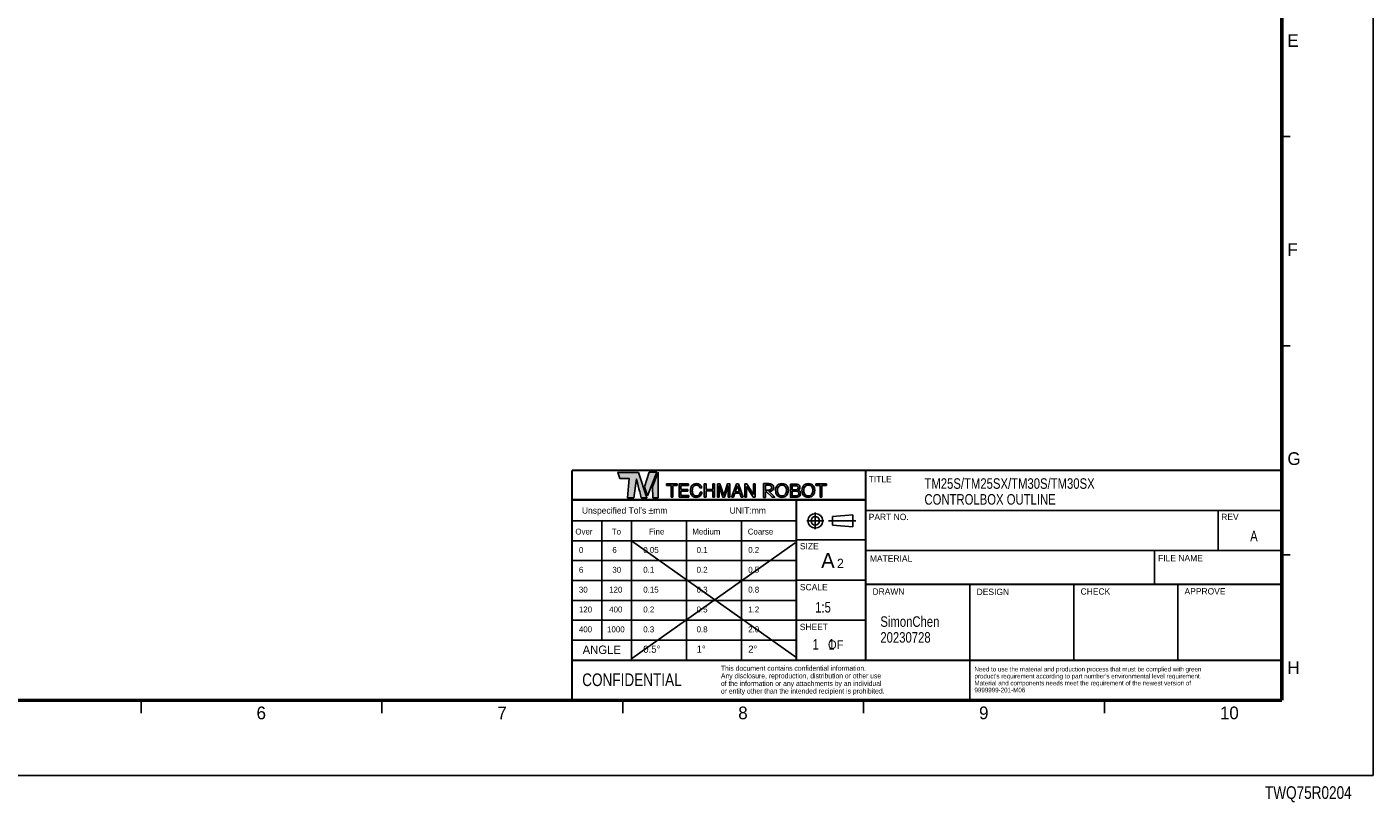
# Model space of a CAD drawing. Header units: millimetres. Extents: x 10 to 584, y 4 to 410.
# Tile 25 of 57: x 265 to 584, y 4 to 187. Entities that reach past the tile are written whole.
import ezdxf

# ---------------------------------------------------------------- set-up
doc = ezdxf.new("R2010")
doc.units = ezdxf.units.MM
doc.header["$LTSCALE"] = 32.67
doc.layers.get('0').update_dxf_attribs({"linetype": 'CONTINUOUS'})
doc.styles.get("Standard").update_dxf_attribs({"font": 'txt', "width": 0.8})
doc.styles.add('TEXTSTYLE_2', font='txt')
doc.styles.add('TEXTSTYLE_4', font='txt', dxfattribs={"width": 0.8})

msp = doc.modelspace()

# ---------------------------------------------------------------- hatches: boundary and pattern name
at = {"linetype": 'Continuous'}
h = msp.add_hatch(color=7, dxfattribs=at)
edge = h.paths.add_edge_path()
edge.add_spline(control_points=[(410.1524, 81.7516), (410.1524, 81.7516), (408.0081, 81.7516), (408.0081, 81.7516), (408.0081, 81.7516), (405.2315, 81.7516), (405.2315, 81.7516), (405.2315, 81.7516), (405.7184, 80.3092), (405.7184, 80.3092), (405.7184, 80.3092), (407.9075, 80.3092), (407.9075, 80.3092), (407.9075, 80.3092), (407.5188, 75.7507), (407.5188, 75.7507), (407.5188, 75.7507), (409.024, 75.7507), (409.024, 75.7507), (409.024, 75.7507), (409.6528, 80.2266), (409.6528, 80.2266), (409.8302, 79.5615), (410.7048, 76.0572), (410.8008, 75.757), (410.8008, 75.757), (412.1527, 75.757), (412.1527, 75.757), (412.1527, 75.757), (412.1569, 75.757), (412.1569, 75.757), (412.1569, 75.757), (410.1524, 81.7516), (410.1524, 81.7516)], knot_values=[0, 0, 0, 0, 1, 1, 1, 2, 2, 2, 3, 3, 3, 4, 4, 4, 5, 5, 5, 6, 6, 6, 7, 7, 7, 8, 8, 8, 9, 9, 9, 10, 10, 10, 11, 11, 11, 11], degree=3, periodic=0)
edge = h.paths.add_edge_path()
edge.add_spline(control_points=[(424.7763, 78.784), (424.9903, 78.5772), (425.1094, 78.3422), (425.133, 78.0792), (425.133, 78.0792), (424.7236, 78.0792), (424.7236, 78.0792), (424.678, 78.2789), (424.5871, 78.4372), (424.451, 78.554), (424.3149, 78.6707), (424.1239, 78.7291), (423.8781, 78.7291), (423.5782, 78.7291), (423.3361, 78.6219), (423.1516, 78.407), (422.9671, 78.1924), (422.875, 77.8632), (422.875, 77.4197), (422.875, 77.0564), (422.9582, 76.7618), (423.1247, 76.5359), (423.2912, 76.3097), (423.5397, 76.1968), (423.87, 76.1968), (424.174, 76.1968), (424.4056, 76.3157), (424.5644, 76.5534), (424.6488, 76.6786), (424.7116, 76.8432), (424.7531, 77.0472), (424.7531, 77.0472), (425.1625, 77.0472), (425.1625, 77.0472), (425.1263, 76.7209), (425.0067, 76.4472), (424.8038, 76.2263), (424.5604, 75.9604), (424.2322, 75.8275), (423.8191, 75.8275), (423.463, 75.8275), (423.1641, 75.9365), (422.9221, 76.1548), (422.6036, 76.4433), (422.4445, 76.889), (422.4445, 77.4915), (422.4445, 77.949), (422.5641, 78.3241), (422.8032, 78.6169), (423.0619, 78.9351), (423.4185, 79.0942), (423.8731, 79.0942), (424.2611, 79.0942), (424.5621, 78.9908), (424.7763, 78.784)], knot_values=[0, 0, 0, 0, 1, 1, 1, 2, 2, 2, 3, 3, 3, 4, 4, 4, 5, 5, 5, 6, 6, 6, 7, 7, 7, 8, 8, 8, 9, 9, 9, 10, 10, 10, 11, 11, 11, 12, 12, 12, 13, 13, 13, 14, 14, 14, 15, 15, 15, 16, 16, 16, 17, 17, 17, 18, 18, 18, 18], degree=3, periodic=0)
edge = h.paths.add_edge_path()
edge.add_spline(control_points=[(428.8154, 79.0098), (428.8154, 79.0098), (429.417, 79.0098), (429.417, 79.0098), (429.417, 79.0098), (430.3084, 76.3888), (430.3084, 76.3888), (430.3084, 76.3888), (431.1935, 79.0098), (431.1935, 79.0098), (431.1935, 79.0098), (431.7909, 79.0098), (431.7909, 79.0098), (431.7909, 79.0098), (431.7909, 75.9098), (431.7909, 75.9098), (431.7909, 75.9098), (431.3899, 75.9098), (431.3899, 75.9098), (431.3899, 75.9098), (431.3899, 77.7394), (431.3899, 77.7394), (431.3899, 77.8027), (431.3913, 77.9075), (431.3942, 78.0538), (431.397, 78.2002), (431.3984, 78.357), (431.3984, 78.5244), (431.3984, 78.5244), (430.5133, 75.9098), (430.5133, 75.9098), (430.5133, 75.9098), (430.0972, 75.9098), (430.0972, 75.9098), (430.0972, 75.9098), (429.2037, 78.5244), (429.2037, 78.5244), (429.2037, 78.5244), (429.2037, 78.4295), (429.2037, 78.4295), (429.2037, 78.3535), (429.2058, 78.2378), (429.21, 78.0823), (429.2142, 77.9269), (429.2164, 77.8126), (429.2164, 77.7394), (429.2164, 77.7394), (429.2164, 75.9098), (429.2164, 75.9098), (429.2164, 75.9098), (428.8154, 75.9098), (428.8154, 75.9098), (428.8154, 75.9098), (428.8154, 79.0098), (428.8154, 79.0098)], knot_values=[0, 0, 0, 0, 1, 1, 1, 2, 2, 2, 3, 3, 3, 4, 4, 4, 5, 5, 5, 6, 6, 6, 7, 7, 7, 8, 8, 8, 9, 9, 9, 10, 10, 10, 11, 11, 11, 12, 12, 12, 13, 13, 13, 14, 14, 14, 15, 15, 15, 16, 16, 16, 17, 17, 17, 18, 18, 18, 18], degree=3, periodic=0)
edge = h.paths.add_edge_path()
edge.add_spline(control_points=[(445.3051, 78.5666), (445.5105, 78.2923), (445.6132, 77.9413), (445.6132, 77.5136), (445.6132, 77.0508), (445.4957, 76.666), (445.2608, 76.3593), (444.985, 75.9991), (444.5918, 75.8191), (444.0811, 75.8191), (443.6042, 75.8191), (443.2293, 75.9766), (442.9564, 76.2918), (442.713, 76.5956), (442.5913, 76.9797), (442.5913, 77.444), (442.5913, 77.8632), (442.6954, 78.222), (442.9036, 78.5202), (443.1709, 78.9029), (443.5662, 79.0942), (444.0896, 79.0942), (444.6368, 79.0942), (445.042, 78.9184), (445.3051, 78.5666)], knot_values=[0, 0, 0, 0, 1, 1, 1, 2, 2, 2, 3, 3, 3, 4, 4, 4, 5, 5, 5, 6, 6, 6, 7, 7, 7, 8, 8, 8, 8], degree=3, periodic=0)
edge = h.paths.add_edge_path()
edge.add_spline(control_points=[(444.9347, 76.5907), (445.1001, 76.8561), (445.1827, 77.1614), (445.1827, 77.5062), (445.1827, 77.871), (445.0874, 78.1645), (444.8968, 78.3869), (444.7061, 78.6094), (444.4455, 78.7207), (444.1149, 78.7207), (443.7941, 78.7207), (443.5325, 78.6104), (443.3299, 78.3901), (443.1273, 78.1697), (443.026, 77.8449), (443.026, 77.4155), (443.026, 77.0719), (443.1129, 76.7822), (443.2866, 76.5464), (443.4604, 76.3104), (443.7421, 76.1926), (444.1318, 76.1926), (444.5018, 76.1926), (444.7694, 76.3252), (444.9347, 76.5907)], knot_values=[0, 0, 0, 0, 1, 1, 1, 2, 2, 2, 3, 3, 3, 4, 4, 4, 5, 5, 5, 6, 6, 6, 7, 7, 7, 8, 8, 8, 8], degree=3, periodic=0)
edge = h.paths.add_edge_path()
edge.add_spline(control_points=[(446.1028, 78.9531), (446.1028, 78.9531), (447.4432, 78.9531), (447.4432, 78.9531), (447.8084, 78.9531), (448.0683, 78.8448), (448.2227, 78.6281), (448.3133, 78.5001), (448.3587, 78.3524), (448.3587, 78.185), (448.3587, 77.9894), (448.3031, 77.829), (448.192, 77.7038), (448.1343, 77.6377), (448.0513, 77.5772), (447.9429, 77.5223), (448.1019, 77.4618), (448.2208, 77.3936), (448.2996, 77.3176), (448.4389, 77.1826), (448.5085, 76.9962), (448.5085, 76.7584), (448.5085, 76.5586), (448.4455, 76.3779), (448.3195, 76.2161), (448.1313, 75.9741), (447.8318, 75.8531), (447.4214, 75.8531), (447.4214, 75.8531), (446.1028, 75.8531), (446.1028, 75.8531), (446.1028, 75.8531), (446.1028, 78.9531), (446.1028, 78.9531)], knot_values=[0, 0, 0, 0, 1, 1, 1, 2, 2, 2, 3, 3, 3, 4, 4, 4, 5, 5, 5, 6, 6, 6, 7, 7, 7, 8, 8, 8, 9, 9, 9, 10, 10, 10, 11, 11, 11, 11], degree=3, periodic=0)
edge = h.paths.add_edge_path()
edge.add_spline(control_points=[(447.2863, 77.6426), (447.4653, 77.6426), (447.6046, 77.6672), (447.7041, 77.7165), (447.8605, 77.7939), (447.9387, 77.9331), (447.9387, 78.1343), (447.9387, 78.3369), (447.8555, 78.4734), (447.6892, 78.5437), (447.5955, 78.5831), (447.456, 78.6028), (447.2714, 78.6028), (447.2714, 78.6028), (446.5143, 78.6028), (446.5143, 78.6028), (446.5143, 78.6028), (446.5143, 77.6426), (446.5143, 77.6426), (446.5143, 77.6426), (447.2863, 77.6426), (447.2863, 77.6426)], knot_values=[0, 0, 0, 0, 1, 1, 1, 2, 2, 2, 3, 3, 3, 4, 4, 4, 5, 5, 5, 6, 6, 6, 7, 7, 7, 7], degree=3, periodic=0)
edge = h.paths.add_edge_path()
edge.add_spline(control_points=[(447.4282, 76.2118), (447.6881, 76.2118), (447.8733, 76.2864), (447.9841, 76.4355), (448.0537, 76.5298), (448.0886, 76.6438), (448.0886, 76.7774), (448.0886, 77.0025), (447.9869, 77.1558), (447.784, 77.2374), (447.676, 77.2811), (447.5332, 77.3029), (447.3558, 77.3029), (447.3558, 77.3029), (446.5143, 77.3029), (446.5143, 77.3029), (446.5143, 77.3029), (446.5143, 76.2118), (446.5143, 76.2118), (446.5143, 76.2118), (447.4282, 76.2118), (447.4282, 76.2118)], knot_values=[0, 0, 0, 0, 1, 1, 1, 2, 2, 2, 3, 3, 3, 4, 4, 4, 5, 5, 5, 6, 6, 6, 7, 7, 7, 7], degree=3, periodic=0)
edge = h.paths.add_edge_path()
edge.add_spline(control_points=[(451.5494, 78.5666), (451.7548, 78.2923), (451.8575, 77.9413), (451.8575, 77.5136), (451.8575, 77.0508), (451.74, 76.666), (451.5051, 76.3593), (451.2294, 75.9991), (450.8361, 75.8191), (450.3255, 75.8191), (449.8485, 75.8191), (449.4736, 75.9766), (449.2007, 76.2918), (448.9573, 76.5956), (448.8356, 76.9797), (448.8356, 77.444), (448.8356, 77.8632), (448.9397, 78.222), (449.1479, 78.5202), (449.4152, 78.9029), (449.8105, 79.0942), (450.3339, 79.0942), (450.8812, 79.0942), (451.2863, 78.9184), (451.5494, 78.5666)], knot_values=[0, 0, 0, 0, 1, 1, 1, 2, 2, 2, 3, 3, 3, 4, 4, 4, 5, 5, 5, 6, 6, 6, 7, 7, 7, 8, 8, 8, 8], degree=3, periodic=0)
edge = h.paths.add_edge_path()
edge.add_spline(control_points=[(451.1791, 76.5907), (451.3444, 76.8561), (451.427, 77.1614), (451.427, 77.5062), (451.427, 77.871), (451.3317, 78.1645), (451.1411, 78.3869), (450.9504, 78.6094), (450.6898, 78.7207), (450.3592, 78.7207), (450.0385, 78.7207), (449.7768, 78.6104), (449.5742, 78.3901), (449.3716, 78.1697), (449.2703, 77.8449), (449.2703, 77.4155), (449.2703, 77.0719), (449.3572, 76.7822), (449.5309, 76.5464), (449.7047, 76.3104), (449.9864, 76.1926), (450.3761, 76.1926), (450.7461, 76.1926), (451.0138, 76.3252), (451.1791, 76.5907)], knot_values=[0, 0, 0, 0, 1, 1, 1, 2, 2, 2, 3, 3, 3, 4, 4, 4, 5, 5, 5, 6, 6, 6, 7, 7, 7, 8, 8, 8, 8], degree=3, periodic=0)
edge = h.paths.add_edge_path()
edge.add_spline(control_points=[(440.1834, 77.1797), (440.1834, 77.1797), (440.1834, 75.8253), (440.1834, 75.8253), (440.1834, 75.8253), (439.7479, 75.8253), (439.7479, 75.8253), (439.7479, 75.8253), (439.7479, 79.0964), (439.7479, 79.0964), (439.7479, 79.0964), (440.6739, 79.0964), (440.6739, 79.0964), (440.8306, 79.0964), (440.9635, 79.0911), (441.0731, 79.0807), (441.1823, 79.07), (441.2825, 79.0532), (441.3733, 79.0304), (441.6225, 78.9686), (441.8128, 78.8629), (441.9444, 78.7139), (442.0761, 78.5647), (442.142, 78.3785), (442.142, 78.1553), (442.142, 78.0232), (442.1188, 77.905), (442.0725, 77.8007), (442.0261, 77.6964), (441.9612, 77.6059), (441.8774, 77.5293), (441.7937, 77.4526), (441.6935, 77.3899), (441.5768, 77.341), (441.4602, 77.2922), (441.3305, 77.2564), (441.1881, 77.2335), (441.1881, 77.2335), (441.0549, 77.2237), (441.0549, 77.2237), (441.0549, 77.2237), (442.3915, 75.8483), (442.3915, 75.8483), (442.3915, 75.8483), (441.7743, 75.8483), (441.7743, 75.8483), (441.7743, 75.8483), (440.4676, 77.1797), (440.4676, 77.1797), (440.4676, 77.1797), (440.1834, 77.1797), (440.1834, 77.1797)], knot_values=[0, 0, 0, 0, 1, 1, 1, 2, 2, 2, 3, 3, 3, 4, 4, 4, 5, 5, 5, 6, 6, 6, 7, 7, 7, 8, 8, 8, 9, 9, 9, 10, 10, 10, 11, 11, 11, 12, 12, 12, 13, 13, 13, 14, 14, 14, 15, 15, 15, 16, 16, 16, 17, 17, 17, 17], degree=3, periodic=0)
edge = h.paths.add_edge_path()
edge.add_spline(control_points=[(440.1834, 78.7371), (440.1834, 78.7371), (440.1834, 77.5391), (440.1834, 77.5391), (440.1834, 77.5391), (440.6135, 77.5391), (440.6135, 77.5391), (440.7472, 77.5391), (440.8611, 77.5431), (440.9557, 77.5512), (441.0501, 77.5594), (441.1346, 77.5741), (441.2094, 77.5954), (441.3608, 77.6377), (441.4775, 77.7054), (441.5595, 77.7983), (441.6414, 77.8912), (441.6824, 78.0125), (441.6824, 78.1625), (441.6805, 78.3027), (441.6414, 78.4156), (441.5649, 78.5012), (441.4882, 78.5867), (441.3822, 78.6482), (441.2468, 78.6857), (441.1826, 78.7037), (441.1061, 78.7167), (441.017, 78.7249), (440.928, 78.733), (440.8148, 78.7371), (440.6777, 78.7371), (440.6777, 78.7371), (440.1834, 78.7371), (440.1834, 78.7371)], knot_values=[0, 0, 0, 0, 1, 1, 1, 2, 2, 2, 3, 3, 3, 4, 4, 4, 5, 5, 5, 6, 6, 6, 7, 7, 7, 8, 8, 8, 9, 9, 9, 10, 10, 10, 11, 11, 11, 11], degree=3, periodic=0)
h.paths.add_polyline_path([(414.8097, 75.757), (414.8097, 81.7705), (413.4859, 78.3006), (413.5256, 75.757)])
h.paths.add_polyline_path([(453.1427, 75.9098), (453.1427, 78.6405), (452.0981, 78.6405), (452.0981, 79.0098), (454.6114, 79.0098), (454.6114, 78.6405), (453.5668, 78.6405), (453.5668, 75.9098)])
h.paths.add_polyline_path([(437.2785, 75.9098), (435.7097, 78.4115), (435.7097, 75.9098), (435.3087, 75.9098), (435.3087, 79.0098), (435.8034, 79.0098), (437.3494, 76.5051), (437.3494, 79.0098), (437.7503, 79.0098), (437.7503, 75.9098)])
h.paths.add_polyline_path([(434.4699, 75.9098), (434.1463, 76.8383), (432.9301, 76.8383), (432.5939, 75.9098), (432.1634, 75.9098), (433.3307, 79.0098), (433.8048, 79.0098), (434.9299, 75.9098)])
h.paths.add_polyline_path([(427.7328, 75.9098), (427.7328, 77.3596), (426.1396, 77.3596), (426.1396, 75.9098), (425.7154, 75.9098), (425.7154, 79.0098), (426.1396, 79.0098), (426.1396, 77.7289), (427.7328, 77.7289), (427.7328, 79.0098), (428.157, 79.0098), (428.157, 75.9098)])
h.paths.add_polyline_path([(419.7412, 75.9098), (419.7412, 79.0098), (421.9908, 79.0098), (421.9908, 78.6299), (420.1506, 78.6299), (420.1506, 77.6888), (421.8515, 77.6888), (421.8515, 77.33), (420.1506, 77.33), (420.1506, 76.2791), (422.0224, 76.2791), (422.0224, 75.9098)])
h.paths.add_polyline_path([(417.8462, 75.9098), (417.8462, 78.6405), (416.8016, 78.6405), (416.8016, 79.0098), (419.3149, 79.0098), (419.3149, 78.6405), (418.2703, 78.6405), (418.2703, 75.9098)])
h.paths.add_polyline_path([(434.0271, 77.1802), (433.5498, 78.5498), (433.0539, 77.1802)])
h.paths.add_polyline_path([(412.6944, 81.7718), (411.5987, 78.3156), (412.3159, 76.1745), (414.5043, 81.7718)])

# ---------------------------------------------------------------- linework, layer by layer
at = {"color": 7, "linetype": 'Continuous'}
for p, q in [((584, 10), (584, 410)), ((562.4108, 161.2533), (564.4108, 161.2533)), ((562.4108, 111.7533), (564.4108, 111.7533)), ((412.6944, 81.7718), (411.5987, 78.3156)), ((412.3159, 76.1745), (414.5043, 81.7718)), ((414.5043, 81.7718), (412.6944, 81.7718)), ((414.8097, 81.7705), (413.4859, 78.3006)), ((414.8097, 75.757), (414.8097, 81.7705)), ((411.5987, 78.3156), (412.3159, 76.1745)), ((413.4859, 78.3006), (413.5256, 75.757)), ((416.8016, 79.0098), (419.3149, 79.0098)), ((416.8016, 78.6405), (416.8016, 79.0098)), ((417.8462, 78.6405), (416.8016, 78.6405)), ((417.8462, 75.9098), (417.8462, 78.6405)), ((419.3149, 78.6405), (418.2703, 78.6405)), ((418.2703, 78.6405), (418.2703, 75.9098)), ((419.3149, 79.0098), (419.3149, 78.6405)), ((419.7412, 79.0098), (421.9908, 79.0098)), ((419.7412, 75.9098), (419.7412, 79.0098)), ((421.9908, 78.6299), (420.1506, 78.6299)), ((420.1506, 78.6299), (420.1506, 77.6888)), ((420.1506, 77.6888), (421.8515, 77.6888)), ((421.8515, 77.33), (420.1506, 77.33)), ((420.1506, 77.33), (420.1506, 76.2791)), ((421.8515, 77.6888), (421.8515, 77.33)), ((421.9908, 79.0098), (421.9908, 78.6299)), ((425.7154, 79.0098), (426.1396, 79.0098)), ((425.7154, 75.9098), (425.7154, 79.0098)), ((426.1396, 79.0098), (426.1396, 77.7289)), ((426.1396, 77.7289), (427.7328, 77.7289)), ((427.7328, 77.3596), (426.1396, 77.3596)), ((426.1396, 77.3596), (426.1396, 75.9098)), ((427.7328, 79.0098), (428.157, 79.0098)), ((427.7328, 77.7289), (427.7328, 79.0098)), ((427.7328, 75.9098), (427.7328, 77.3596)), ((428.157, 79.0098), (428.157, 75.9098)), ((432.1634, 75.9098), (433.3307, 79.0098)), ((432.9301, 76.8383), (432.5939, 75.9098)), ((434.1463, 76.8383), (432.9301, 76.8383)), ((433.5498, 78.5498), (433.0539, 77.1802)), ((433.0539, 77.1802), (434.0271, 77.1802)), ((433.3307, 79.0098), (433.8048, 79.0098)), ((434.0271, 77.1802), (433.5498, 78.5498)), ((433.8048, 79.0098), (434.9299, 75.9098)), ((434.4699, 75.9098), (434.1463, 76.8383)), ((435.3087, 79.0098), (435.8034, 79.0098)), ((435.3087, 75.9098), (435.3087, 79.0098)), ((437.2785, 75.9098), (435.7097, 78.4115)), ((435.7097, 78.4115), (435.7097, 75.9098)), ((435.8034, 79.0098), (437.3494, 76.5051)), ((437.3494, 79.0098), (437.7503, 79.0098)), ((437.3494, 76.5051), (437.3494, 79.0098)), ((437.7503, 79.0098), (437.7503, 75.9098)), ((452.0981, 79.0098), (454.6114, 79.0098)), ((452.0981, 78.6405), (452.0981, 79.0098)), ((453.1427, 78.6405), (452.0981, 78.6405)), ((453.1427, 75.9098), (453.1427, 78.6405)), ((454.6114, 78.6405), (453.5668, 78.6405)), ((453.5668, 78.6405), (453.5668, 75.9098)), ((454.6114, 79.0098), (454.6114, 78.6405)), ((413.5256, 75.757), (414.8097, 75.757)), ((418.2703, 75.9098), (417.8462, 75.9098)), ((422.0224, 75.9098), (419.7412, 75.9098)), ((420.1506, 76.2791), (422.0224, 76.2791)), ((422.0224, 76.2791), (422.0224, 75.9098)), ((426.1396, 75.9098), (425.7154, 75.9098)), ((428.157, 75.9098), (427.7328, 75.9098)), ((432.5939, 75.9098), (432.1634, 75.9098)), ((434.9299, 75.9098), (434.4699, 75.9098)), ((435.7097, 75.9098), (435.3087, 75.9098)), ((437.7503, 75.9098), (437.2785, 75.9098)), ((453.5668, 75.9098), (453.1427, 75.9098)), ((394.4108, 70.2533), (447.5108, 70.2533)), ((401.5108, 70.2533), (401.5108, 42.0533)), ((408.5108, 70.2533), (408.5108, 37.2533)), ((421.5108, 70.2533), (421.5108, 37.2533)), ((434.5108, 70.2533), (434.5108, 37.2533)), ((449.9877, 70.286), (453.9877, 70.286)), ((451.9877, 68.286), (451.9877, 72.286)), ((455.1331, 70.286), (461.5806, 70.286)), ((460.9035, 71.7365), (456.099, 71.286)), ((456.099, 69.286), (456.099, 71.286)), ((460.9035, 68.8356), (460.9035, 71.7365)), ((463.9108, 72.7533), (562.4108, 72.7533)), ((547.3064, 72.7533), (547.3064, 63.2533)), ((460.9035, 68.8356), (456.099, 69.286)), ((394.4108, 65.5533), (447.5108, 65.5533)), ((408.4557, 65.5826), (447.5993, 37.8559)), ((447.1915, 65.0389), (408.5916, 37.72)), ((447.5108, 65.7533), (463.9108, 65.7533)), ((394.4108, 60.8533), (447.5108, 60.8533)), ((463.9108, 63.2533), (562.4108, 63.2533)), ((532.3064, 63.2533), (532.3064, 55.2533)), ((562.4108, 62.2533), (564.4108, 62.2533)), ((394.4108, 56.1533), (447.5108, 56.1533)), ((447.5108, 56.2533), (463.9108, 56.2533)), ((488.5608, 55.2533), (488.5608, 27.7533)), ((513.1608, 55.2533), (513.1608, 37.2533)), ((537.7608, 55.2533), (537.7608, 37.2533)), ((394.4108, 51.4533), (447.5108, 51.4533)), ((394.4108, 46.7533), (463.9108, 46.7533)), ((394.4108, 42.0533), (447.5108, 42.0533)), ((292.4108, 27.7533), (292.4108, 24.7533)), ((349.4108, 27.7533), (349.4108, 24.7533)), ((406.4108, 27.7533), (406.4108, 24.7533)), ((463.4108, 27.7533), (463.4108, 24.7533)), ((520.4108, 27.7533), (520.4108, 24.7533)), ((10, 10), (584, 10))]:
    msp.add_line(p, q, dxfattribs=at)
for points, const_width in [([(562.4108, 399.7533), (562.4108, 27.7533)], 0.8), ([(562.4108, 82.2533), (394.4108, 82.2533)], 0.5), ([(394.4108, 82.2533), (394.4108, 27.7533)], 0.5), ([(463.9108, 82.2533), (463.9108, 37.2533)], 0.5), ([(463.9108, 75.2533), (394.4108, 75.2533)], 0.5), ([(447.5108, 75.2533), (447.5108, 37.2533)], 0.5), ([(562.4108, 55.2533), (463.9108, 55.2533)], 0.5), ([(394.4108, 37.2533), (562.4108, 37.2533)], 0.5), ([(562.4108, 27.7533), (32.4108, 27.7533)], 0.8)]:
    msp.add_lwpolyline(points, dxfattribs=dict(at, const_width=const_width))
for radius in [1.75, 1]:
    msp.add_circle((451.9877, 70.286), radius, dxfattribs=at)
for points, knots in [([(410.1524, 81.7516), (410.1524, 81.7516), (408.0081, 81.7516), (408.0081, 81.7516), (408.0081, 81.7516), (405.2315, 81.7516), (405.2315, 81.7516), (405.2315, 81.7516), (405.7184, 80.3092), (405.7184, 80.3092), (405.7184, 80.3092), (407.9075, 80.3092), (407.9075, 80.3092), (407.9075, 80.3092), (407.5188, 75.7507), (407.5188, 75.7507), (407.5188, 75.7507), (409.024, 75.7507), (409.024, 75.7507), (409.024, 75.7507), (409.6528, 80.2266), (409.6528, 80.2266), (409.8302, 79.5615), (410.7048, 76.0572), (410.8008, 75.757), (410.8008, 75.757), (412.1527, 75.757), (412.1527, 75.757), (412.1527, 75.757), (412.1569, 75.757), (412.1569, 75.757), (412.1569, 75.757), (410.1524, 81.7516), (410.1524, 81.7516)], [0, 0, 0, 0, 1, 1, 1, 2, 2, 2, 3, 3, 3, 4, 4, 4, 5, 5, 5, 6, 6, 6, 7, 7, 7, 8, 8, 8, 9, 9, 9, 10, 10, 10, 11, 11, 11, 11]), ([(424.7763, 78.784), (424.9903, 78.5772), (425.1094, 78.3422), (425.133, 78.0792), (425.133, 78.0792), (424.7236, 78.0792), (424.7236, 78.0792), (424.678, 78.2789), (424.5871, 78.4372), (424.451, 78.554), (424.3149, 78.6707), (424.1239, 78.7291), (423.8781, 78.7291), (423.5782, 78.7291), (423.3361, 78.6219), (423.1516, 78.407), (422.9671, 78.1924), (422.875, 77.8632), (422.875, 77.4197), (422.875, 77.0564), (422.9582, 76.7618), (423.1247, 76.5359), (423.2912, 76.3097), (423.5397, 76.1968), (423.87, 76.1968), (424.174, 76.1968), (424.4056, 76.3157), (424.5644, 76.5534), (424.6488, 76.6786), (424.7116, 76.8432), (424.7531, 77.0472), (424.7531, 77.0472), (425.1625, 77.0472), (425.1625, 77.0472), (425.1263, 76.7209), (425.0067, 76.4472), (424.8038, 76.2263), (424.5604, 75.9604), (424.2322, 75.8275), (423.8191, 75.8275), (423.463, 75.8275), (423.1641, 75.9365), (422.9221, 76.1548), (422.6036, 76.4433), (422.4445, 76.889), (422.4445, 77.4915), (422.4445, 77.949), (422.5641, 78.3241), (422.8032, 78.6169), (423.0619, 78.9351), (423.4185, 79.0942), (423.8731, 79.0942), (424.2611, 79.0942), (424.5621, 78.9908), (424.7763, 78.784)], [0, 0, 0, 0, 1, 1, 1, 2, 2, 2, 3, 3, 3, 4, 4, 4, 5, 5, 5, 6, 6, 6, 7, 7, 7, 8, 8, 8, 9, 9, 9, 10, 10, 10, 11, 11, 11, 12, 12, 12, 13, 13, 13, 14, 14, 14, 15, 15, 15, 16, 16, 16, 17, 17, 17, 18, 18, 18, 18]), ([(428.8154, 79.0098), (428.8154, 79.0098), (429.417, 79.0098), (429.417, 79.0098), (429.417, 79.0098), (430.3084, 76.3888), (430.3084, 76.3888), (430.3084, 76.3888), (431.1935, 79.0098), (431.1935, 79.0098), (431.1935, 79.0098), (431.7909, 79.0098), (431.7909, 79.0098), (431.7909, 79.0098), (431.7909, 75.9098), (431.7909, 75.9098), (431.7909, 75.9098), (431.3899, 75.9098), (431.3899, 75.9098), (431.3899, 75.9098), (431.3899, 77.7394), (431.3899, 77.7394), (431.3899, 77.8027), (431.3913, 77.9075), (431.3942, 78.0538), (431.397, 78.2002), (431.3984, 78.357), (431.3984, 78.5244), (431.3984, 78.5244), (430.5133, 75.9098), (430.5133, 75.9098), (430.5133, 75.9098), (430.0972, 75.9098), (430.0972, 75.9098), (430.0972, 75.9098), (429.2037, 78.5244), (429.2037, 78.5244), (429.2037, 78.5244), (429.2037, 78.4295), (429.2037, 78.4295), (429.2037, 78.3535), (429.2058, 78.2378), (429.21, 78.0823), (429.2142, 77.9269), (429.2164, 77.8126), (429.2164, 77.7394), (429.2164, 77.7394), (429.2164, 75.9098), (429.2164, 75.9098), (429.2164, 75.9098), (428.8154, 75.9098), (428.8154, 75.9098), (428.8154, 75.9098), (428.8154, 79.0098), (428.8154, 79.0098)], [0, 0, 0, 0, 1, 1, 1, 2, 2, 2, 3, 3, 3, 4, 4, 4, 5, 5, 5, 6, 6, 6, 7, 7, 7, 8, 8, 8, 9, 9, 9, 10, 10, 10, 11, 11, 11, 12, 12, 12, 13, 13, 13, 14, 14, 14, 15, 15, 15, 16, 16, 16, 17, 17, 17, 18, 18, 18, 18]), ([(440.1834, 77.1797), (440.1834, 77.1797), (440.1834, 75.8253), (440.1834, 75.8253), (440.1834, 75.8253), (439.7479, 75.8253), (439.7479, 75.8253), (439.7479, 75.8253), (439.7479, 79.0964), (439.7479, 79.0964), (439.7479, 79.0964), (440.6739, 79.0964), (440.6739, 79.0964), (440.8306, 79.0964), (440.9635, 79.0911), (441.0731, 79.0807), (441.1823, 79.07), (441.2825, 79.0532), (441.3733, 79.0304), (441.6225, 78.9686), (441.8128, 78.8629), (441.9444, 78.7139), (442.0761, 78.5647), (442.142, 78.3785), (442.142, 78.1553), (442.142, 78.0232), (442.1188, 77.905), (442.0725, 77.8007), (442.0261, 77.6964), (441.9612, 77.6059), (441.8774, 77.5293), (441.7937, 77.4526), (441.6935, 77.3899), (441.5768, 77.341), (441.4602, 77.2922), (441.3305, 77.2564), (441.1881, 77.2335), (441.1881, 77.2335), (441.0549, 77.2237), (441.0549, 77.2237), (441.0549, 77.2237), (442.3915, 75.8483), (442.3915, 75.8483), (442.3915, 75.8483), (441.7743, 75.8483), (441.7743, 75.8483), (441.7743, 75.8483), (440.4676, 77.1797), (440.4676, 77.1797), (440.4676, 77.1797), (440.1834, 77.1797), (440.1834, 77.1797)], [0, 0, 0, 0, 1, 1, 1, 2, 2, 2, 3, 3, 3, 4, 4, 4, 5, 5, 5, 6, 6, 6, 7, 7, 7, 8, 8, 8, 9, 9, 9, 10, 10, 10, 11, 11, 11, 12, 12, 12, 13, 13, 13, 14, 14, 14, 15, 15, 15, 16, 16, 16, 17, 17, 17, 17]), ([(440.1834, 78.7371), (440.1834, 78.7371), (440.1834, 77.5391), (440.1834, 77.5391), (440.1834, 77.5391), (440.6135, 77.5391), (440.6135, 77.5391), (440.7472, 77.5391), (440.8611, 77.5431), (440.9557, 77.5512), (441.0501, 77.5594), (441.1346, 77.5741), (441.2094, 77.5954), (441.3608, 77.6377), (441.4775, 77.7054), (441.5595, 77.7983), (441.6414, 77.8912), (441.6824, 78.0125), (441.6824, 78.1625), (441.6805, 78.3027), (441.6414, 78.4156), (441.5649, 78.5012), (441.4882, 78.5867), (441.3822, 78.6482), (441.2468, 78.6857), (441.1826, 78.7037), (441.1061, 78.7167), (441.017, 78.7249), (440.928, 78.733), (440.8148, 78.7371), (440.6777, 78.7371), (440.6777, 78.7371), (440.1834, 78.7371), (440.1834, 78.7371)], [0, 0, 0, 0, 1, 1, 1, 2, 2, 2, 3, 3, 3, 4, 4, 4, 5, 5, 5, 6, 6, 6, 7, 7, 7, 8, 8, 8, 9, 9, 9, 10, 10, 10, 11, 11, 11, 11]), ([(445.3051, 78.5666), (445.5105, 78.2923), (445.6132, 77.9413), (445.6132, 77.5136), (445.6132, 77.0508), (445.4957, 76.666), (445.2608, 76.3593), (444.985, 75.9991), (444.5918, 75.8191), (444.0811, 75.8191), (443.6042, 75.8191), (443.2293, 75.9766), (442.9564, 76.2918), (442.713, 76.5956), (442.5913, 76.9797), (442.5913, 77.444), (442.5913, 77.8632), (442.6954, 78.222), (442.9036, 78.5202), (443.1709, 78.9029), (443.5662, 79.0942), (444.0896, 79.0942), (444.6368, 79.0942), (445.042, 78.9184), (445.3051, 78.5666)], [0, 0, 0, 0, 1, 1, 1, 2, 2, 2, 3, 3, 3, 4, 4, 4, 5, 5, 5, 6, 6, 6, 7, 7, 7, 8, 8, 8, 8]), ([(444.9347, 76.5907), (445.1001, 76.8561), (445.1827, 77.1614), (445.1827, 77.5062), (445.1827, 77.871), (445.0874, 78.1645), (444.8968, 78.3869), (444.7061, 78.6094), (444.4455, 78.7207), (444.1149, 78.7207), (443.7941, 78.7207), (443.5325, 78.6104), (443.3299, 78.3901), (443.1273, 78.1697), (443.026, 77.8449), (443.026, 77.4155), (443.026, 77.0719), (443.1129, 76.7822), (443.2866, 76.5464), (443.4604, 76.3104), (443.7421, 76.1926), (444.1318, 76.1926), (444.5018, 76.1926), (444.7694, 76.3252), (444.9347, 76.5907)], [0, 0, 0, 0, 1, 1, 1, 2, 2, 2, 3, 3, 3, 4, 4, 4, 5, 5, 5, 6, 6, 6, 7, 7, 7, 8, 8, 8, 8]), ([(446.1028, 78.9531), (446.1028, 78.9531), (447.4432, 78.9531), (447.4432, 78.9531), (447.8084, 78.9531), (448.0683, 78.8448), (448.2227, 78.6281), (448.3133, 78.5001), (448.3587, 78.3524), (448.3587, 78.185), (448.3587, 77.9894), (448.3031, 77.829), (448.192, 77.7038), (448.1343, 77.6377), (448.0513, 77.5772), (447.9429, 77.5223), (448.1019, 77.4618), (448.2208, 77.3936), (448.2996, 77.3176), (448.4389, 77.1826), (448.5085, 76.9962), (448.5085, 76.7584), (448.5085, 76.5586), (448.4455, 76.3779), (448.3195, 76.2161), (448.1313, 75.9741), (447.8318, 75.8531), (447.4214, 75.8531), (447.4214, 75.8531), (446.1028, 75.8531), (446.1028, 75.8531), (446.1028, 75.8531), (446.1028, 78.9531), (446.1028, 78.9531)], [0, 0, 0, 0, 1, 1, 1, 2, 2, 2, 3, 3, 3, 4, 4, 4, 5, 5, 5, 6, 6, 6, 7, 7, 7, 8, 8, 8, 9, 9, 9, 10, 10, 10, 11, 11, 11, 11]), ([(447.2863, 77.6426), (447.4653, 77.6426), (447.6046, 77.6672), (447.7041, 77.7165), (447.8605, 77.7939), (447.9387, 77.9331), (447.9387, 78.1343), (447.9387, 78.3369), (447.8555, 78.4734), (447.6892, 78.5437), (447.5955, 78.5831), (447.456, 78.6028), (447.2714, 78.6028), (447.2714, 78.6028), (446.5143, 78.6028), (446.5143, 78.6028), (446.5143, 78.6028), (446.5143, 77.6426), (446.5143, 77.6426), (446.5143, 77.6426), (447.2863, 77.6426), (447.2863, 77.6426)], [0, 0, 0, 0, 1, 1, 1, 2, 2, 2, 3, 3, 3, 4, 4, 4, 5, 5, 5, 6, 6, 6, 7, 7, 7, 7]), ([(447.4282, 76.2118), (447.6881, 76.2118), (447.8733, 76.2864), (447.9841, 76.4355), (448.0537, 76.5298), (448.0886, 76.6438), (448.0886, 76.7774), (448.0886, 77.0025), (447.9869, 77.1558), (447.784, 77.2374), (447.676, 77.2811), (447.5332, 77.3029), (447.3558, 77.3029), (447.3558, 77.3029), (446.5143, 77.3029), (446.5143, 77.3029), (446.5143, 77.3029), (446.5143, 76.2118), (446.5143, 76.2118), (446.5143, 76.2118), (447.4282, 76.2118), (447.4282, 76.2118)], [0, 0, 0, 0, 1, 1, 1, 2, 2, 2, 3, 3, 3, 4, 4, 4, 5, 5, 5, 6, 6, 6, 7, 7, 7, 7]), ([(451.5494, 78.5666), (451.7548, 78.2923), (451.8575, 77.9413), (451.8575, 77.5136), (451.8575, 77.0508), (451.74, 76.666), (451.5051, 76.3593), (451.2294, 75.9991), (450.8361, 75.8191), (450.3255, 75.8191), (449.8485, 75.8191), (449.4736, 75.9766), (449.2007, 76.2918), (448.9573, 76.5956), (448.8356, 76.9797), (448.8356, 77.444), (448.8356, 77.8632), (448.9397, 78.222), (449.1479, 78.5202), (449.4152, 78.9029), (449.8105, 79.0942), (450.3339, 79.0942), (450.8812, 79.0942), (451.2863, 78.9184), (451.5494, 78.5666)], [0, 0, 0, 0, 1, 1, 1, 2, 2, 2, 3, 3, 3, 4, 4, 4, 5, 5, 5, 6, 6, 6, 7, 7, 7, 8, 8, 8, 8]), ([(451.1791, 76.5907), (451.3444, 76.8561), (451.427, 77.1614), (451.427, 77.5062), (451.427, 77.871), (451.3317, 78.1645), (451.1411, 78.3869), (450.9504, 78.6094), (450.6898, 78.7207), (450.3592, 78.7207), (450.0385, 78.7207), (449.7768, 78.6104), (449.5742, 78.3901), (449.3716, 78.1697), (449.2703, 77.8449), (449.2703, 77.4155), (449.2703, 77.0719), (449.3572, 76.7822), (449.5309, 76.5464), (449.7047, 76.3104), (449.9864, 76.1926), (450.3761, 76.1926), (450.7461, 76.1926), (451.0138, 76.3252), (451.1791, 76.5907)], [0, 0, 0, 0, 1, 1, 1, 2, 2, 2, 3, 3, 3, 4, 4, 4, 5, 5, 5, 6, 6, 6, 7, 7, 7, 8, 8, 8, 8])]:
    msp.add_open_spline(points, degree=3, knots=knots, dxfattribs=at)

# ---------------------------------------------------------------- texts
at = {"color": 7, "linetype": 'Continuous', "line_spacing_factor": 0.9}
for s, insert, char_height, width, attachment_point, style in [('E', (563.7278, 185.5155), 3, 3, 1, 'TEXTSTYLE_2'), ('F', (563.7278, 136.0155), 3, 3, 1, 'TEXTSTYLE_2'), ('G', (563.7278, 86.5155), 3, 3, 1, 'TEXTSTYLE_2'), ('TITLE', (464.6336, 80.9093), 1.5, 7.5, 1, 'TEXTSTYLE_2'), ("Unspecified Tol's \\Fgdt;{\\Fgdt;`}\\Ftxt;mm", (396.761, 73.485), 1.5, 31.75, 1, 'TEXTSTYLE_2'), ('UNIT:mm', (431.7152, 73.485), 1.5, 10.5, 1, 'TEXTSTYLE_2'), ('PART NO.', (464.6284, 71.9555), 1.5, 12, 1, 'TEXTSTYLE_2'), ('REV', (548.0683, 71.9658), 1.5, 4.5, 1, 'TEXTSTYLE_2'), ('Over', (395.2119, 68.4405), 1.4, 5.6, 1, 'TEXTSTYLE_2'), ('To', (403.8361, 68.4405), 1.4, 2.8, 1, 'TEXTSTYLE_2'), ('Fine', (412.6383, 68.4405), 1.4, 5.6, 1, 'TEXTSTYLE_2'), ('Medium', (422.8672, 68.4405), 1.4, 8.4, 1, 'TEXTSTYLE_2'), ('Coarse', (436.0018, 68.4405), 1.4, 8.4, 1, 'TEXTSTYLE_2'), ('0', (396.0486, 64.0905), 1.4, 1.4, 1, 'TEXTSTYLE_2'), ('6', (403.9598, 64.0905), 1.4, 1.4, 1, 'TEXTSTYLE_2'), ('0.05', (411.2739, 64.0905), 1.4, 5.6, 1, 'TEXTSTYLE_2'), ('0.1', (423.8994, 64.0905), 1.4, 4.2, 1, 'TEXTSTYLE_2'), ('0.2', (436.1098, 64.0905), 1.4, 4.2, 1, 'TEXTSTYLE_2'), ('SIZE', (448.3499, 65.0282), 1.5, 6, 1, 'TEXTSTYLE_2'), ('A', (453.3764, 62.6901), 3.6, 3.6, 1, 'TEXTSTYLE_2'), ('2', (457.1182, 61.2908), 2.2, 2.2, 1, 'TEXTSTYLE_2'), ('MATERIAL', (464.9116, 62.0903), 1.5, 12, 1, 'TEXTSTYLE_2'), ('FILE NAME', (533.1296, 62.2231), 1.5, 13.5, 1, 'TEXTSTYLE_2'), ('6', (396.0486, 59.3905), 1.4, 1.4, 1, 'TEXTSTYLE_2'), ('30', (403.9598, 59.3905), 1.4, 2.8, 1, 'TEXTSTYLE_2'), ('0.1', (411.2739, 59.3905), 1.4, 4.2, 1, 'TEXTSTYLE_2'), ('0.2', (423.8994, 59.3905), 1.4, 4.2, 1, 'TEXTSTYLE_2'), ('0.5', (436.1098, 59.3905), 1.4, 4.2, 1, 'TEXTSTYLE_2'), ('30', (396.0486, 54.6905), 1.4, 2.8, 1, 'TEXTSTYLE_2'), ('120', (403.2097, 54.6905), 1.4, 4.2, 1, 'TEXTSTYLE_2'), ('0.15', (411.2739, 54.6905), 1.4, 5.6, 1, 'TEXTSTYLE_2'), ('0.3', (423.8994, 54.6905), 1.4, 4.2, 1, 'TEXTSTYLE_2'), ('0.8', (436.1098, 54.6905), 1.4, 4.2, 1, 'TEXTSTYLE_2'), ('SCALE', (448.3499, 55.3351), 1.5, 7.5, 1, 'TEXTSTYLE_2'), ('DRAWN', (465.5256, 54.2805), 1.5, 7.5, 1, 'TEXTSTYLE_2'), ('DESIGN', (490.1756, 54.2121), 1.5, 9, 1, 'TEXTSTYLE_2'), ('CHECK', (514.7756, 54.3027), 1.5, 7.5, 1, 'TEXTSTYLE_2'), ('APPROVE', (539.3698, 54.3442), 1.5, 10.5, 1, 'TEXTSTYLE_2'), ('120', (396.0486, 49.9905), 1.4, 4.2, 1, 'TEXTSTYLE_2'), ('400', (403.2097, 49.9905), 1.4, 4.2, 1, 'TEXTSTYLE_2'), ('0.2', (411.2739, 49.9905), 1.4, 4.2, 1, 'TEXTSTYLE_2'), ('0.5', (423.8994, 49.9905), 1.4, 4.2, 1, 'TEXTSTYLE_2'), ('1.2', (436.1098, 49.9905), 1.4, 4.2, 1, 'TEXTSTYLE_2'), ('400', (396.0486, 45.2905), 1.4, 4.2, 1, 'TEXTSTYLE_2'), ('1000', (402.7097, 45.2905), 1.4, 5.6, 1, 'TEXTSTYLE_2'), ('0.3', (411.2739, 45.2905), 1.4, 4.2, 1, 'TEXTSTYLE_2'), ('0.8', (423.8994, 45.2905), 1.4, 4.2, 1, 'TEXTSTYLE_2'), ('2.0', (436.1098, 45.2905), 1.4, 4.2, 1, 'TEXTSTYLE_2'), ('SHEET', (448.3089, 45.9067), 1.5, 7.5, 1, 'TEXTSTYLE_2'), ('OF', (456.8346, 41.9653), 2, 4, 2, 'TEXTSTYLE_2'), ('ANGLE', (396.9275, 40.7477), 2, 10, 1, 'TEXTSTYLE_2'), ('0.5\\Fgdt;{\\Fgdt;~}', (411.2739, 40.7405), 1.7, 6.233333, 1, 'TEXTSTYLE_2'), ('1\\Fgdt;{\\Fgdt;~}', (423.8994, 40.7405), 1.7, 2.833333, 1, 'TEXTSTYLE_2'), ('2\\Fgdt;{\\Fgdt;~}', (436.1098, 40.7405), 1.7, 2.833333, 1, 'TEXTSTYLE_2'), ('H', (563.7278, 37.0155), 3, 3, 1, 'TEXTSTYLE_2'), ('CONFIDENTIAL', (396.8279, 34.153), 3, 46.020446, 1, 'TEXTSTYLE_4'), ('6', (319.7509, 26.3054), 3, 3, 1, 'TEXTSTYLE_2'), ('7', (376.7509, 26.3054), 3, 3, 1, 'TEXTSTYLE_2'), ('8', (433.7509, 26.3054), 3, 3, 1, 'TEXTSTYLE_2'), ('9', (490.7509, 26.3054), 3, 3, 1, 'TEXTSTYLE_2'), ('10', (547.7509, 26.3054), 3, 6, 1, 'TEXTSTYLE_2')]:
    msp.add_mtext(s, dxfattribs=dict(at, insert=insert, char_height=char_height, width=width, attachment_point=attachment_point, style=style))
at = {"color": 2, "linetype": 'Continuous', "attachment_point": 1, "line_spacing_factor": 0.9}
for s, insert, char_height, width in [('TM25S/TM25SX/TM30S/TM30SX\\PCONTROLBOX OUTLINE', (477.8275, 80.3627), 2.5, 50), ('A', (554.9128, 67.9212), 2.5, 2), ('1:5', (451.9629, 51.0647), 2.5, 6), ('SimonChen\\P20230728', (467.3894, 47.6772), 2.5, 18), ('1   1', (451.3602, 42.2951), 2.5, 10), ('TWQ75R0204', (558.4181, 7.4386), 3, 24)]:
    msp.add_mtext(s, dxfattribs=dict(at, insert=insert, char_height=char_height, width=width))
at = {"color": 7, "linetype": 'Continuous', "attachment_point": 1, "line_spacing_factor": 0.9}
for s, insert, char_height, width in [('This document contains confidential information.\\PAny disclosure, reproduction, distribution or other use\\Pof the information or any attachments by an individual\\Por entity other than the intended recipient is prohibited.', (429.6593, 35.983), 1.2, 55.68), ("Need to use the material and production process that must be complied with green \\Pproduct's requirement according to part number's environmental level requirement.\\PMaterial and components needs meet the requirement of the newest version of \\P9999999-201-M06", (489.6586, 35.7172), 1.1, 71.28)]:
    msp.add_mtext(s, dxfattribs=dict(at, insert=insert, char_height=char_height, width=width))

doc.saveas('drawing.dxf')
